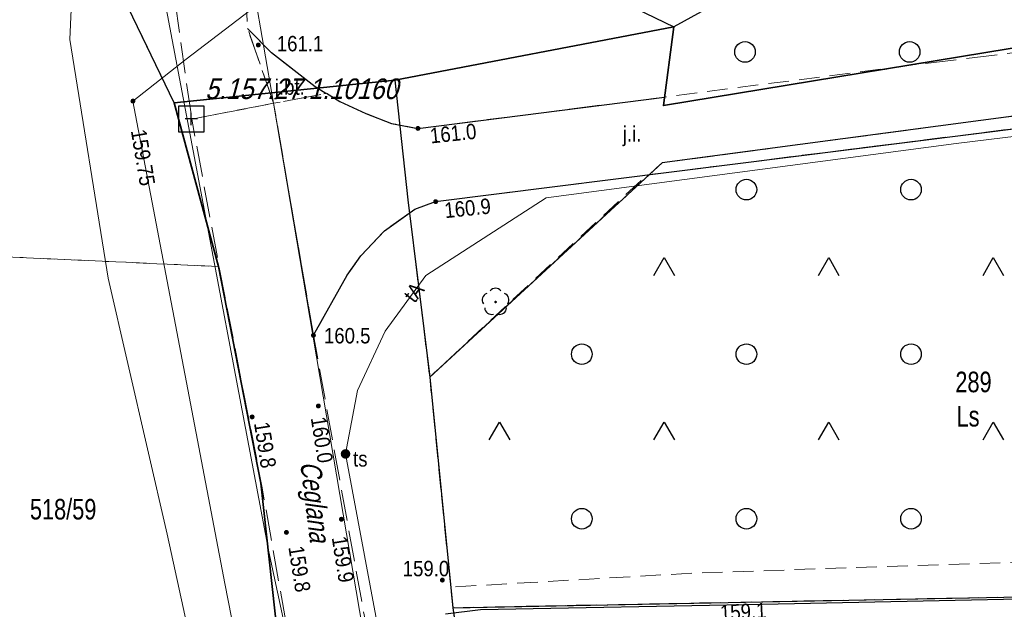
# Model space of a CAD drawing. Header units: metres. Extents: x 5548743 to 5556416, y 5707500 to 5714000.
# Tile 68 of 203: x 5554594 to 5554666, y 5709616 to 5709659. Entities that reach past the tile are written whole.
import ezdxf
from ezdxf.enums import TextEntityAlignment as Align

# ---------------------------------------------------------------- set-up
doc = ezdxf.new("R2010")
doc.units = ezdxf.units.M
doc.header["$MEASUREMENT"] = 0
for name, pattern in [('1.5_0.75', [2.25, 1.5, -0.75]), ('2.25_0.75', [3, 2.25, -0.75]), ('219-1000', [0])]:
    doc.linetypes.add(name, pattern=pattern)
doc.layers.get('0').update_dxf_attribs({"color": 2, "linetype": 'CONTINUOUS', "lineweight": 5})
for name, color, linetype in [('210-oznaczenie konturu użytku gruntowego', 7, 'CONTINUOUS'), ('211-numer działki ewidencyjnej', 7, 'CONTINUOUS'), ('216-obręb ewidencyjny', 7, 'CONTINUOUS'), ('217-kontur klasyfikacyjny', 7, 'CONTINUOUS'), ('218-kontur użytku gruntowego', 7, 'CONTINUOUS'), ('219-działka ewidencyjna', 7, 'CONTINUOUS'), ('994-Nazwa ulicy', 7, 'CONTINUOUS'), ('drzewo liściaste', 7, 'CONTINUOUS'), ('jezdnia', 7, 'CONTINUOUS'), ('jezdnia-Atr17', 7, 'CONTINUOUS'), ('krawężnik', 7, 'CONTINUOUS'), ('ogrodzenie trwałe', 7, 'CONTINUOUS'), ('pikieta naturalna', 7, 'CONTINUOUS'), ('pikieta naturalna-Atr2', 7, 'CONTINUOUS'), ('przewód kanalizacyjny', 7, 'CONTINUOUS'), ('przewód telekomunikacyjny podziemny', 7, 'CONTINUOUS'), ('przewód telekomunikacyjny podziemny-Atr1', 7, 'CONTINUOUS'), ('rzedna', 7, 'CONTINUOUS'), ('rzedna-Atr2', 7, 'CONTINUOUS'), ('Szczegółowa osnowa geodezyjna pozioma', 7, 'CONTINUOUS'), ('Szczegółowa osnowa geodezyjna pozioma-Atr103', 7, 'CONTINUOUS'), ('słupek telekomunikacyjny', 7, 'CONTINUOUS'), ('słupek telekomunikacyjny-Atr17', 7, 'CONTINUOUS'), ('teren zalesiony', 7, 'CONTINUOUS')]:
    doc.layers.add(name, color=color, linetype=linetype)
doc.styles.get("Standard").update_dxf_attribs({"font": 'Working1250', "width": 0.75})
doc.linetypes.add('902-1000', pattern='A,5,0,[1,ksztalty.shx,S=1,R=0,X=0,Y=0],5', length=10)

# ---------------------------------------------------------------- blocks, each defined once
blk = doc.blocks.new('OTZK3')
at = {"color": 0, "linetype": 'Continuous'}
for p, q in [((-0.75, -0.433), (0, 0.866)), ((0, 0.866), (0.75, -0.433))]:
    blk.add_line(p, q, dxfattribs=at)
blk = doc.blocks.new('OTZK1')
at = {"color": 0, "linetype": 'Continuous'}
blk.add_circle((0, 0), 0.75, dxfattribs=at)
blk = doc.blocks.new('OP021')
at = {"linetype": 'Continuous', "lineweight": 13}
h = blk.add_hatch(color=0, dxfattribs=at)
edge = h.paths.add_edge_path()
edge.add_arc((0, 0), 0.1, 0, 360)
at = {"color": 0, "linetype": 'Continuous', "lineweight": -3}
for centre, start, end in [((0, 0.5), 38.316, 141.684), ((-0.476, 0.154), 110.388, 213.756), ((0.476, 0.154), 326.244, 69.612), ((-0.294, -0.404), 182.272, 285.64), ((0.294, -0.404), 254.36, 357.728), ((0.294, -0.404), 254.36, 357.728)]:
    blk.add_arc(centre, 0.5, start, end, dxfattribs=at)
blk = doc.blocks.new('PW01')
at = {"linetype": 'Continuous', "lineweight": 13}
h = blk.add_hatch(color=0, dxfattribs=at)
edge = h.paths.add_edge_path()
edge.add_arc((0, 0), 0.18, 0, 360)
blk = doc.blocks.new('US09')
at = {"linetype": 'Continuous', "lineweight": 13}
h = blk.add_hatch(color=0, dxfattribs=at)
edge = h.paths.add_edge_path()
edge.add_arc((0, 0), 0.35, 0, 360)
blk = doc.blocks.new('OSSP')
at = {"color": 0}
for p, q in [((-0.939, 0.938), (-0.939, -0.938)), ((-0.939, 0.938), (-0.939, -0.938)), ((0.936, 0.938), (-0.939, 0.938)), ((0.936, 0.938), (-0.939, 0.938)), ((0.936, -0.938), (0.936, 0.938)), ((0.936, -0.938), (0.936, 0.938)), ((0.45, 0), (-0.45, 0)), ((0.45, 0), (-0.45, 0)), ((0, -0.45), (0, 0.45)), ((0, -0.45), (0, 0.45)), ((-0.939, -0.938), (0.936, -0.938)), ((-0.939, -0.938), (0.936, -0.938))]:
    blk.add_line(p, q, dxfattribs=at)

msp = doc.modelspace()

# ---------------------------------------------------------------- linework, layer by layer
at = {"layer": '216-obręb ewidencyjny', "color": 4, "linetype": 'Continuous', "lineweight": 35, "flags": 128}
for points in [[(5555256.15, 5709556.47), (5555010.66, 5709588.18), (5555014.08, 5709614.94), (5555004.95, 5709615.36), (5555002.58, 5709615.56), (5554879.17, 5709626.54), (5554702.25, 5709646.33), (5554701.94, 5709646.42), (5554667.79, 5709656.98), (5554640.74, 5709652.53), (5554641.5, 5709658.27), (5554621.17, 5709654.39), (5554605.07, 5709652.74), (5554608.31, 5709640.8), (5554611.39, 5709625), (5554614.84, 5709593.51), (5554621.43, 5709559.47), (5554623.68, 5709547.83), (5554172.37, 5709623.65), (5554130.29, 5709630.74), (5554132.49, 5709638.43), (5554139.83, 5709664.15)], [(5554139.83, 5709664.15), (5554132.49, 5709638.43), (5554130.29, 5709630.74), (5554172.37, 5709623.65), (5554623.68, 5709547.83), (5554621.43, 5709559.47), (5554614.84, 5709593.51), (5554611.39, 5709625), (5554608.31, 5709640.8), (5554605.07, 5709652.74), (5554621.17, 5709654.39), (5554641.5, 5709658.27), (5554640.74, 5709652.53), (5554667.79, 5709656.98), (5554701.94, 5709646.42), (5554702.25, 5709646.33), (5554879.17, 5709626.54), (5555002.58, 5709615.56), (5555004.95, 5709615.36), (5555014.08, 5709614.94), (5555010.66, 5709588.18), (5555256.15, 5709556.47)]]:
    msp.add_lwpolyline(points, dxfattribs=at)
at = {"layer": '217-kontur klasyfikacyjny', "color": 3, "linetype": '1.5_0.75', "lineweight": 18, "flags": 128}
for points in [[(5554605.07, 5709652.74), (5554598.74, 5709665.92)], [(5554643.49, 5709659.37), (5554641.5, 5709658.27)], [(5554641.5, 5709658.27), (5554640.74, 5709652.53)], [(5554640.74, 5709652.53), (5554667.79, 5709656.98)], [(5554608.31, 5709640.8), (5554605.07, 5709652.74)], [(5554576.84, 5709642.23), (5554608.31, 5709640.8)], [(5554608.31, 5709640.8), (5554576.84, 5709642.23)], [(5554611.39, 5709625), (5554608.31, 5709640.8)], [(5554614.84, 5709593.51), (5554611.39, 5709625)]]:
    msp.add_lwpolyline(points, dxfattribs=at)
at = {"layer": '218-kontur użytku gruntowego', "color": 70, "linetype": '1.5_0.75', "lineweight": 18, "flags": 128}
for points in [[(5554615.11, 5709671.03), (5554641.5, 5709658.27)], [(5554641.5, 5709658.27), (5554615.11, 5709671.03)], [(5554605.07, 5709652.74), (5554598.74, 5709665.92)], [(5554598.74, 5709665.92), (5554605.07, 5709652.74)], [(5554643.49, 5709659.37), (5554641.5, 5709658.27)], [(5554641.5, 5709658.27), (5554643.49, 5709659.37)], [(5554641.5, 5709658.27), (5554621.17, 5709654.39)], [(5554621.17, 5709654.39), (5554641.5, 5709658.27)], [(5554640.74, 5709652.53), (5554641.5, 5709658.27)], [(5554641.5, 5709658.27), (5554640.74, 5709652.53)], [(5554667.79, 5709656.98), (5554640.74, 5709652.53)], [(5554640.74, 5709652.53), (5554667.79, 5709656.98)], [(5554621.17, 5709654.39), (5554605.07, 5709652.74)], [(5554605.07, 5709652.74), (5554621.17, 5709654.39)], [(5554621.17, 5709654.39), (5554622.12, 5709645.66)], [(5554622.12, 5709645.66), (5554621.17, 5709654.39)], [(5554608.31, 5709640.8), (5554605.07, 5709652.74)], [(5554605.07, 5709652.74), (5554608.31, 5709640.8)], [(5554640.65, 5709648.36), (5554667.36, 5709651.91)], [(5554667.36, 5709651.91), (5554640.65, 5709648.36)], [(5554623.71, 5709632.74), (5554640.65, 5709648.36)], [(5554640.65, 5709648.36), (5554623.71, 5709632.74)], [(5554622.12, 5709645.66), (5554623.71, 5709632.74)], [(5554623.71, 5709632.74), (5554622.12, 5709645.66)], [(5554576.84, 5709642.23), (5554608.31, 5709640.8)], [(5554608.31, 5709640.8), (5554576.84, 5709642.23)], [(5554608.31, 5709640.8), (5554611.39, 5709625)], [(5554611.39, 5709625), (5554608.31, 5709640.8)], [(5554623.71, 5709632.74), (5554625.39, 5709615.92)], [(5554625.39, 5709615.92), (5554623.71, 5709632.74)], [(5554611.39, 5709625), (5554614.84, 5709593.51)], [(5554614.84, 5709593.51), (5554611.39, 5709625)], [(5554625.39, 5709615.92), (5554701.97, 5709617.38)], [(5554701.97, 5709617.38), (5554625.39, 5709615.92)], [(5554632.15, 5709570.19), (5554625.39, 5709615.92)], [(5554625.39, 5709615.92), (5554632.15, 5709570.19)]]:
    msp.add_lwpolyline(points, dxfattribs=at)
at = {"layer": '219-działka ewidencyjna', "color": 94, "linetype": '219-1000', "lineweight": 30, "flags": 128}
for points in [[(5554615.11, 5709671.03), (5554641.5, 5709658.27)], [(5554605.07, 5709652.74), (5554598.74, 5709665.92)], [(5554643.49, 5709659.37), (5554641.5, 5709658.27)], [(5554641.5, 5709658.27), (5554621.17, 5709654.39)], [(5554641.5, 5709658.27), (5554640.74, 5709652.53)], [(5554667.79, 5709656.98), (5554640.74, 5709652.53)], [(5554621.17, 5709654.39), (5554605.07, 5709652.74)], [(5554621.17, 5709654.39), (5554622.12, 5709645.66)], [(5554605.07, 5709652.74), (5554608.31, 5709640.8)], [(5554667.36, 5709651.91), (5554640.65, 5709648.36)], [(5554640.65, 5709648.36), (5554623.71, 5709632.74)], [(5554622.12, 5709645.66), (5554623.71, 5709632.74)], [(5554608.31, 5709640.8), (5554611.39, 5709625)], [(5554623.71, 5709632.74), (5554625.39, 5709615.92)], [(5554611.39, 5709625), (5554614.84, 5709593.51)], [(5554625.39, 5709615.92), (5554701.97, 5709617.38)], [(5554625.39, 5709615.92), (5554632.15, 5709570.19)]]:
    msp.add_lwpolyline(points, dxfattribs=at)
at = {"layer": 'jezdnia', "color": 252, "linetype": '2.25_0.75', "lineweight": 18, "flags": 128}
for points in [[(5554570.46, 5709830.14), (5554577.74, 5709810.95), (5554584.2, 5709782.83), (5554590.11, 5709753.8), (5554596.83, 5709719.84), (5554602.16, 5709689.77), (5554603.71, 5709670.09), (5554606.36, 5709651.55), (5554612.33, 5709652.7), (5554610.43, 5709658.16), (5554609.82, 5709670.39), (5554607.55, 5709692.46), (5554603.01, 5709719.3), (5554597.68, 5709746.34), (5554591.93, 5709776.09), (5554583.55, 5709812.65), (5554595.47, 5709812.57), (5554595.59, 5709814.71), (5554596.23, 5709816.85), (5554597.43, 5709818.74), (5554598.8, 5709820.52), (5554590.29, 5709829.13), (5554587.31, 5709825.9), (5554579.02, 5709834.31)], [(5554612.17, 5709656.38), (5554610.43, 5709658.16), (5554612.33, 5709652.7), (5554616.14, 5709653.42), (5554615.35, 5709653.9)], [(5554612.33, 5709652.7), (5554615.23, 5709635.78), (5554617.7, 5709640.17), (5554618.69, 5709641.57), (5554620.42, 5709643.41), (5554622.63, 5709644.99), (5554624.14, 5709645.53), (5554667.44, 5709650.99), (5554671.68, 5709651.54), (5554674.08, 5709651.79), (5554676.61, 5709651.36), (5554678.52, 5709650.94), (5554680.7, 5709650.17), (5554686.32, 5709647.5), (5554693.17, 5709644.05), (5554698.4, 5709641.35), (5554701.52, 5709639.77), (5554705.4, 5709637.89), (5554707.87, 5709636.87), (5554709.75, 5709636.22), (5554712.8, 5709635.44), (5554716.72, 5709634.67), (5554730.7, 5709633.33), (5554730.25, 5709628.09), (5554744.95, 5709626.62), (5554745.44, 5709631.64), (5554746.43, 5709631.47), (5554747.71, 5709630.96), (5554748.81, 5709630.23), (5554749.84, 5709629.08), (5554750.74, 5709627.61), (5554751.45, 5709626.06), (5554755.44, 5709625.83), (5554760.79, 5709625.58), (5554761.13, 5709626.9), (5554761.83, 5709627.93), (5554762.93, 5709628.75), (5554764.05, 5709629.37), (5554765.19, 5709629.66), (5554766.36, 5709629.65), (5554792.37, 5709627.52), (5554792.51, 5709632.64), (5554773.54, 5709634.43), (5554727.32, 5709639.17), (5554718.12, 5709640.09), (5554716.4, 5709640.37), (5554712.86, 5709641.18), (5554708.07, 5709642.76), (5554704.93, 5709644.05), (5554698.35, 5709647.53), (5554668.72, 5709656.69), (5554658.56, 5709655.45), (5554640.74, 5709652.53), (5554640.83, 5709653.15), (5554622.85, 5709650.87), (5554620.91, 5709651.23), (5554619.05, 5709651.96), (5554617.16, 5709652.83), (5554616.19, 5709653.43)], [(5554658.91, 5709371.87), (5554664.53, 5709372.48), (5554659.59, 5709396.48), (5554650.9, 5709444.26), (5554651.28, 5709445.47), (5554651.86, 5709446.44), (5554652.7, 5709447.03), (5554653.9, 5709447.4), (5554654.71, 5709447.41), (5554655.85, 5709447.23), (5554656, 5709451.36), (5554653.44, 5709452.64), (5554652, 5709453.72), (5554650.59, 5709454.9), (5554649.2, 5709456.29), (5554648.4, 5709457.78), (5554639.8, 5709504.06), (5554632.33, 5709545.21), (5554629.23, 5709561.24), (5554627.12, 5709570.55), (5554621.55, 5709603.11), (5554618.97, 5709615.17), (5554615.23, 5709635.78), (5554612.33, 5709652.7), (5554606.36, 5709651.55), (5554608.39, 5709640.6), (5554611.47, 5709624.79), (5554615.91, 5709599.59), (5554620.58, 5709573.98), (5554624.02, 5709556.46), (5554630.29, 5709523.6), (5554636.37, 5709489.81), (5554643.04, 5709453.66), (5554650.3, 5709414.32)]]:
    msp.add_lwpolyline(points, close=True, dxfattribs=at)
at = {"layer": 'krawężnik', "color": 252, "linetype": 'Continuous', "lineweight": 25, "flags": 128}
for points in [[(5554616.14, 5709653.42), (5554615.35, 5709653.9), (5554612.17, 5709656.38), (5554610.43, 5709658.16)], [(5554616.19, 5709653.43), (5554617.16, 5709652.83), (5554619.05, 5709651.96), (5554620.91, 5709651.23), (5554622.85, 5709650.87), (5554640.83, 5709653.15)], [(5554615.23, 5709635.78), (5554617.7, 5709640.17), (5554618.69, 5709641.57), (5554620.42, 5709643.41), (5554622.63, 5709644.99), (5554624.14, 5709645.53), (5554667.44, 5709650.99), (5554671.68, 5709651.54), (5554674.08, 5709651.79), (5554676.61, 5709651.36), (5554678.52, 5709650.94), (5554680.7, 5709650.17), (5554686.32, 5709647.5), (5554693.17, 5709644.05), (5554698.4, 5709641.35), (5554701.52, 5709639.77), (5554705.4, 5709637.89), (5554707.87, 5709636.87)]]:
    msp.add_lwpolyline(points, dxfattribs=at)
at = {"layer": 'ogrodzenie trwałe', "color": 252, "linetype": '902-1000', "lineweight": 25, "flags": 128}
msp.add_lwpolyline([(5554624.87, 5709615.48), (5554627.41, 5709615.78), (5554647.95, 5709616.18), (5554701.93, 5709617.3), (5554702.05, 5709622.93), (5554728.35, 5709621.99), (5554746.46, 5709621.35), (5554749.56, 5709623.61), (5554750.11, 5709626.1)], dxfattribs=at)
at = {"layer": 'przewód kanalizacyjny', "color": 34, "linetype": 'Continuous', "lineweight": 18, "flags": 128}
msp.add_lwpolyline([(5554621.67, 5709547.97), (5554619.2, 5709559.26), (5554614.23, 5709589.77), (5554608.76, 5709617.68), (5554602.07, 5709652.86), (5554605.94, 5709655.91), (5554611.07, 5709659.82), (5554613.37, 5709661.63), (5554605.79, 5709707.36), (5554596.25, 5709754.27), (5554591.82, 5709777.21), (5554590.95, 5709785.95), (5554589.07, 5709797.29), (5554588.14, 5709807.44), (5554588.97, 5709814.09), (5554591.82, 5709825.03), (5554596.59, 5709838.94), (5554598.26, 5709847.02)], dxfattribs=at)
at = {"layer": 'przewód telekomunikacyjny podziemny', "color": 30, "linetype": 'Continuous', "lineweight": 18, "flags": 128}
for points in [[(5554612.33, 5709652.7), (5554608.09, 5709677.24), (5554601.4, 5709713.31), (5554591.52, 5709767.07), (5554590.57, 5709774.29), (5554594.15, 5709805.61), (5554597.07, 5709816.32), (5554595.51, 5709860.42), (5554588.57, 5709899.37), (5554583.88, 5709927.66), (5554581.23, 5709940.2), (5554567.22, 5710007.64), (5554545.1, 5710115.29), (5554520.89, 5710233.39)], [(5554611.99, 5709620), (5554605.74, 5709653.11), (5554598.77, 5709689.93)], [(5554617.6, 5709548.65), (5554617.08, 5709550.51), (5554616.13, 5709557.55), (5554615.71, 5709564.01), (5554610.93, 5709591.92), (5554608.23, 5709604.46), (5554604.56, 5709621.27), (5554600.27, 5709639.96), (5554597.48, 5709657.36), (5554597.89, 5709666.66)], [(5554612.33, 5709652.7), (5554619.55, 5709609.98), (5554623.12, 5709589.54), (5554629.02, 5709556.89), (5554636.14, 5709518.27), (5554642.17, 5709487.96), (5554645.79, 5709471.05), (5554649.61, 5709451.24), (5554662.91, 5709380.65), (5554664.92, 5709368.69), (5554670.16, 5709351.61), (5554673.16, 5709333.79), (5554678.66, 5709299.63), (5554685.34, 5709263.51), (5554690.84, 5709235.53), (5554692.14, 5709229.68), (5554697.24, 5709225.07)], [(5554727.35, 5709632.61), (5554715.85, 5709634.34), (5554707.81, 5709636.24), (5554689.8, 5709645.16), (5554678.22, 5709650.63), (5554674.41, 5709651.27), (5554662.1, 5709649.76), (5554632.2, 5709645.81), (5554623.42, 5709640.15), (5554620.46, 5709636.09), (5554618.45, 5709631.75), (5554617.57, 5709627.13)], [(5554617.57, 5709627.13), (5554626.14, 5709581.23), (5554633.6, 5709540.88), (5554642.21, 5709491.81), (5554647.76, 5709461.21), (5554649.7, 5709456.93), (5554652.39, 5709455.14), (5554652.51, 5709443.5)], [(5554611.99, 5709620), (5554619.29, 5709585.94), (5554626.13, 5709546.96), (5554633.52, 5709506.36), (5554639.31, 5709474.86), (5554643.97, 5709450.04), (5554648.73, 5709423.61), (5554655.96, 5709386.68), (5554660.9, 5709362.42)]]:
    msp.add_lwpolyline(points, dxfattribs=at)
at = {"layer": 'teren zalesiony', "color": 3, "linetype": '1.5_0.75', "lineweight": 18, "flags": 128}
for points in [[(5554646.75, 5710030.96), (5554631.41, 5709999.4), (5554620.1, 5709973.26), (5554589.33, 5709934.72), (5554587.61, 5709933.44), (5554594.16, 5709899.87), (5554597.18, 5709880.66), (5554600.75, 5709853.66), (5554601.87, 5709841.6), (5554600.83, 5709833.67), (5554609.41, 5709831.74), (5554683.05, 5709909.04), (5554737.72, 5709964.73), (5554740.25, 5709965.53), (5554754.31, 5709951.55), (5554731.46, 5709929.71), (5554732.93, 5709928.29), (5554785.88, 5709876.97), (5554835.36, 5709826.01), (5554655.72, 5709669.02), (5554652.25, 5709666.2), (5554645.33, 5709660.68), (5554643.49, 5709659.37), (5554641.5, 5709658.27), (5554640.83, 5709653.15), (5554658.56, 5709655.45), (5554667.79, 5709656.98), (5554668.62, 5709656.71), (5554673.6, 5709657.35), (5554676.27, 5709657.16), (5554679.4, 5709656.46), (5554682.71, 5709655.25), (5554691.01, 5709651.36), (5554698.35, 5709647.53), (5554702.25, 5709646.33), (5554879.17, 5709626.54), (5555002.58, 5709615.56), (5555004.95, 5709615.36), (5555014.54, 5709672.97), (5555015.93, 5709687.57), (5555019.02, 5709718.19), (5555025.07, 5709756.22), (5555029.3, 5709783.51), (5555033.45, 5709819.83), (5554959.16, 5709842.11), (5554961.26, 5709844.93), (5554958.49, 5709850.61), (5554879.57, 5709892.41), (5554851.98, 5709938.98), (5554810.26, 5709976.36), (5554791.37, 5709993.77), (5554762.17, 5710013.83), (5554727.95, 5710042.33), (5554720.52, 5710048.63), (5554699.74, 5710063.47), (5554690.15, 5710068.69), (5554665.63, 5710032.12)], [(5554623.71, 5709632.74), (5554625.24, 5709617.42), (5554643.09, 5709618.45), (5554672.59, 5709619.44), (5554698.96, 5709617.32), (5554701.97, 5709617.38), (5554702.15, 5709639.46), (5554696.5, 5709642.35), (5554686.71, 5709644.13), (5554669.11, 5709651.21), (5554639.56, 5709647.48)]]:
    msp.add_lwpolyline(points, close=True, dxfattribs=at)

# ---------------------------------------------------------------- block references
at = {"layer": 'drzewo liściaste', "color": 3, "linetype": 'Continuous', "lineweight": 18}
msp.add_blockref('OP021', (5554628.51, 5709638.21), dxfattribs=at)
at = {"layer": 'pikieta naturalna', "color": 252, "linetype": 'Continuous', "lineweight": 13}
for p in [(5554611.21, 5709656.95), (5554622.85, 5709650.87), (5554624.14, 5709645.53), (5554615.23, 5709635.78), (5554615.59, 5709630.63), (5554610.76, 5709629.83), (5554617.27, 5709622.37), (5554613.26, 5709621.41), (5554624.63, 5709617.93)]:
    msp.add_blockref('PW01', p, dxfattribs=at)
at = {"layer": 'rzedna', "color": 34, "linetype": 'Continuous', "lineweight": 18}
msp.add_blockref('PW01', (5554602.07, 5709652.86), dxfattribs=at)
at = {"layer": 'Szczegółowa osnowa geodezyjna pozioma', "color": 252, "linetype": 'Continuous', "lineweight": 13}
msp.add_blockref('OSSP', (5554606.327, 5709651.56), dxfattribs=at)
at = {"layer": 'słupek telekomunikacyjny', "color": 30, "linetype": 'Continuous', "lineweight": 18}
msp.add_blockref('US09', (5554617.57, 5709627.13), dxfattribs=at)
at = {"layer": 'teren zalesiony', "color": 3, "linetype": 'Continuous', "lineweight": 18}
for name, p in [('OTZK1', (5554646.696, 5709656.446)), ('OTZK1', (5554658.696, 5709656.446)), ('OTZK1', (5554646.796, 5709646.406)), ('OTZK1', (5554658.796, 5709646.406)), ('OTZK3', (5554640.796, 5709640.586)), ('OTZK3', (5554652.796, 5709640.586)), ('OTZK3', (5554664.796, 5709640.586)), ('OTZK1', (5554634.796, 5709634.406)), ('OTZK1', (5554646.796, 5709634.406)), ('OTZK1', (5554658.796, 5709634.406)), ('OTZK3', (5554628.796, 5709628.586)), ('OTZK3', (5554640.796, 5709628.586)), ('OTZK3', (5554652.796, 5709628.586)), ('OTZK3', (5554664.796, 5709628.586)), ('OTZK1', (5554634.796, 5709622.406)), ('OTZK1', (5554646.796, 5709622.406)), ('OTZK1', (5554658.796, 5709622.406))]:
    msp.add_blockref(name, p, dxfattribs=at)

# ---------------------------------------------------------------- texts
at = {"layer": '210-oznaczenie konturu użytku gruntowego', "color": 70, "linetype": 'Continuous', "lineweight": 18, "width": 0.79}
msp.add_text('Ls', height=1.5, dxfattribs=at).set_placement((5554662.12, 5709629.13))
at = {"layer": '211-numer działki ewidencyjnej', "color": 94, "linetype": 'Continuous', "lineweight": 30, "width": 0.79}
for s, p in [('289', (5554662.03, 5709633.13)), ('518/59', (5554594.56, 5709623.85))]:
    msp.add_text(s, height=1.5, dxfattribs=at).set_placement(p, align=Align.TOP_LEFT)
at = {"layer": '994-Nazwa ulicy', "color": 252, "linetype": 'Continuous', "lineweight": 18, "oblique": 15, "width": 0.79}
msp.add_text('Ceglana', height=1.5, rotation=277.094, dxfattribs=at).set_placement((5554615, 5709626.61), align=Align.MIDDLE_LEFT)
at = {"layer": 'jezdnia-Atr17', "color": 252, "width": 0.9}
for s, p in [('j.bt.', (5554612.42, 5709653.32)), ('j.i.', (5554637.79, 5709649.91))]:
    msp.add_text(s, height=1.125, dxfattribs=at).set_placement(p)
at = {"layer": 'pikieta naturalna-Atr2', "color": 252, "width": 0.9}
for s, p in [('161.1', (5554612.56, 5709656.49)), ('160.5', (5554616, 5709635.19)), ('159.0', (5554621.74, 5709618.21))]:
    msp.add_text(s, height=1.125, dxfattribs=at).set_placement(p)
for s, rotation, p in [('161.0', 5.921, (5554623.79, 5709649.77)), ('160.9', 5.879, (5554624.84, 5709644.32)), ('159.8', 278.985, (5554610.89, 5709629.37)), ('160.0', 278.985, (5554615.03, 5709629.75)), ('159.9', 278.985, (5554616.56, 5709621.03)), ('159.8', 278.985, (5554613.4, 5709620.33)), ('159.1', 2.927, (5554644.9, 5709614.99))]:
    msp.add_text(s, height=1.125, rotation=rotation, dxfattribs=at).set_placement(p)
at = {"layer": 'przewód telekomunikacyjny podziemny-Atr1', "color": 30, "width": 0.9}
for s in ['tA', 't']:
    msp.add_text(s, height=1.125, rotation=52.605, dxfattribs=at).set_placement((5554622.16, 5709638.41), align=Align.MIDDLE_LEFT)
at = {"layer": 'rzedna-Atr2', "color": 34, "width": 0.9}
msp.add_text('159.75', height=1.125, rotation=279.452, dxfattribs=at).set_placement((5554602.47, 5709650.79), align=Align.MIDDLE_LEFT)
at = {"layer": 'Szczegółowa osnowa geodezyjna pozioma-Atr103', "color": 252, "oblique": 15, "width": 0.9}
msp.add_text('5.157.27.1.10160', height=1.5, dxfattribs=at).set_placement((5554607.327, 5709652.56), align=Align.BOTTOM_LEFT)
at = {"layer": 'słupek telekomunikacyjny-Atr17', "color": 30, "width": 0.9}
msp.add_text('ts', height=1.125, dxfattribs=at).set_placement((5554618.12, 5709626.21))

doc.saveas('drawing.dxf')
